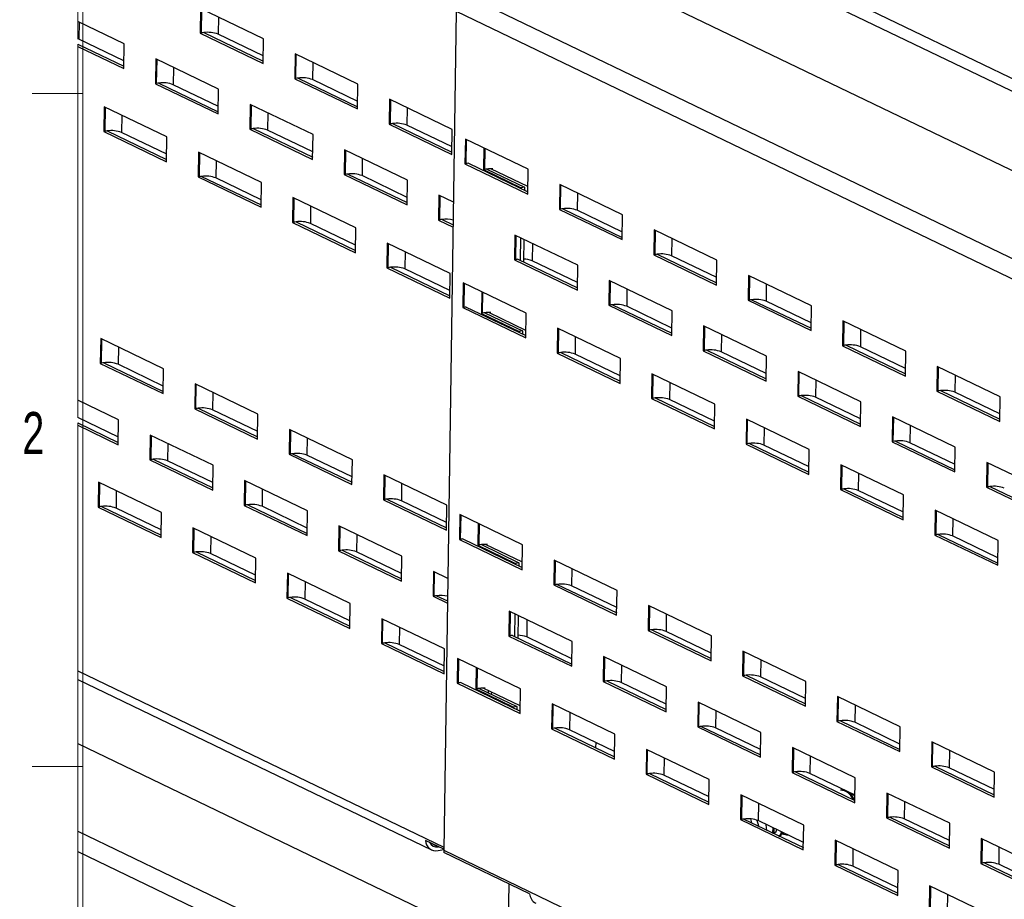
# Paper-space layout 'Sheet3' of a CAD drawing. Header units: inches. Extents: x 0.5 to 19.2, y -4 to 10.7.
# Tile 9 of 27: x 0.5 to 2.9, y 6.9 to 9. Entities that reach past the tile are written whole.
import ezdxf

# ---------------------------------------------------------------- set-up
doc = ezdxf.new("R2010")
doc.units = ezdxf.units.IN
doc.header["$MEASUREMENT"] = 0
doc.styles.add('SLDTEXTSTYLE0', font='TXT', dxfattribs={"width": 0.7})

psp = doc.layouts.new('Sheet3')

# ---------------------------------------------------------------- linework, layer by layer
at = {"color": 7, "linetype": 'Continuous', "lineweight": 18}
for p, q in [((0.6262516, 10.5170732), (0.6262516, 0.5170732)), ((0.6139185, 10.3484755), (0.6139185, 8.986197)), ((0.6139185, 8.9731506), (0.6139185, 8.0481294)), ((0.5012516, 8.8504065), (0.6262516, 8.8504065)), ((0.6139185, 8.0348932), (0.6139185, 6.4455612)), ((0.5012516, 7.1837398), (0.6262516, 7.1837398))]:
    psp.add_line(p, q, dxfattribs=at)
at = {"color": 7, "linetype": 'Continuous', "lineweight": 25}
for p, q in [((1.8157204, 9.4236798), (4.7840405, 7.9936437)), ((1.8218515, 9.3886161), (4.7901717, 7.9585799)), ((1.7156391, 9.2433435), (5.108005, 7.6090164)), ((1.5689275, 9.0967891), (4.9612934, 7.4624622)), ((0.9180433, 9.0614822), (0.9171298, 8.9999683)), ((1.0736826, 8.9865006), (0.9180433, 9.0614822)), ((1.5509968, 9.0549016), (1.5201318, 6.9764725)), ((1.5509968, 9.0549016), (4.9433627, 7.4205748)), ((0.7288079, 8.9740757), (0.6139185, 9.0294256)), ((0.9171298, 8.9999683), (0.9202468, 9.000613)), ((0.9171298, 8.9999683), (1.072769, 8.9249867)), ((0.9257515, 9.0014936), (1.0728528, 8.9306253)), ((1.073048, 8.9437674), (0.9612929, 8.9976072)), ((0.6164183, 8.9851827), (0.6139185, 8.986197)), ((0.6139185, 8.9731506), (0.7279782, 8.9182005)), ((0.7281733, 8.9313428), (0.6164183, 8.9851827)), ((0.7278944, 8.9125618), (0.7288079, 8.9740757)), ((1.072769, 8.9249867), (1.0736826, 8.9865006)), ((0.6139185, 8.9674717), (0.7278944, 8.9125618)), ((1.1517693, 8.948881), (1.1508558, 8.8873671)), ((1.3074086, 8.8738994), (1.1517693, 8.948881)), ((0.8068946, 8.9364565), (0.8059811, 8.8749422)), ((0.9625339, 8.8614746), (0.8068946, 8.9364565)), ((0.8059811, 8.8749422), (0.8090981, 8.875587)), ((0.8059811, 8.8749422), (0.9616205, 8.7999606)), ((0.8146028, 8.8764678), (0.9617041, 8.8055993)), ((1.1508558, 8.8873671), (1.1539728, 8.8880118)), ((1.1508558, 8.8873671), (1.3064951, 8.8123852)), ((1.1594775, 8.8888924), (1.3065788, 8.8180239)), ((1.306774, 8.8311663), (1.1950189, 8.8850061)), ((1.3064951, 8.8123852), (1.3074086, 8.8738994)), ((0.9618993, 8.8187417), (0.8501442, 8.8725815)), ((0.9616205, 8.7999606), (0.9625339, 8.8614746)), ((1.3854953, 8.8362799), (1.3845818, 8.7747657)), ((1.5411346, 8.761298), (1.3854953, 8.8362799)), ((0.6790301, 8.8180477), (0.6781166, 8.7565337)), ((0.8346694, 8.7430661), (0.6790301, 8.8180477)), ((1.0406207, 8.823855), (1.0397072, 8.7623411)), ((1.1962599, 8.7488734), (1.0406207, 8.823855)), ((1.3932035, 8.7762913), (1.5403048, 8.7054227)), ((0.6781166, 8.7565337), (0.6812336, 8.7571785)), ((0.6781166, 8.7565337), (0.8337559, 8.6815519)), ((0.6867383, 8.758059), (0.8338396, 8.6871908)), ((0.8340348, 8.7003329), (0.7222797, 8.7541727)), ((1.0397072, 8.7623411), (1.0428242, 8.7629858)), ((1.0397072, 8.7623411), (1.1953464, 8.6873592)), ((1.0483289, 8.7638664), (1.1954302, 8.6929982)), ((1.1956253, 8.7061402), (1.0838703, 8.7599801)), ((1.3845818, 8.7747657), (1.3876988, 8.7754104)), ((1.3845818, 8.7747657), (1.5402211, 8.6997841)), ((1.5405, 8.7185651), (1.4287449, 8.7724049)), ((1.5402211, 8.6997841), (1.5411346, 8.761298)), ((0.8337559, 8.6815519), (0.8346694, 8.7430661)), ((1.1953464, 8.6873592), (1.1962599, 8.7488734)), ((1.5733526, 8.7378944), (1.5724392, 8.6763802)), ((1.7289919, 8.6629125), (1.5733526, 8.7378944)), ((0.9127562, 8.7054465), (0.9118427, 8.6439323)), ((1.0683954, 8.6304646), (0.9127562, 8.7054465)), ((1.2743467, 8.7112539), (1.2734332, 8.6497396)), ((1.4299859, 8.636272), (1.2743467, 8.7112539)), ((1.6191051, 8.7158524), (1.6183078, 8.6621645)), ((1.5724392, 8.6763802), (1.5755561, 8.6770249)), ((1.5724392, 8.6763802), (1.7280784, 8.6013986)), ((1.5810608, 8.6779058), (1.7281621, 8.6070372)), ((1.6183078, 8.6621645), (1.6214248, 8.6628092)), ((1.6183078, 8.6621645), (1.7116385, 8.6172008)), ((1.6269295, 8.6636898), (1.7198855, 8.6189068)), ((1.7283573, 8.6201796), (1.636867, 8.6642565)), ((1.7280784, 8.6013986), (1.7289919, 8.6629125)), ((0.9118427, 8.6439323), (0.9149596, 8.6445773)), ((0.9118427, 8.6439323), (1.0674819, 8.5689507)), ((0.9204643, 8.6454579), (1.0675657, 8.5745894)), ((1.0677608, 8.5877317), (0.9560058, 8.6415716)), ((1.0674819, 8.5689507), (1.0683954, 8.6304646)), ((1.2734332, 8.6497396), (1.2765502, 8.6503844)), ((1.2734332, 8.6497396), (1.4290724, 8.574758)), ((1.2820548, 8.6512652), (1.4291562, 8.5803967)), ((1.4293513, 8.5935391), (1.3175963, 8.6473789)), ((1.4290724, 8.574758), (1.4299859, 8.636272)), ((1.7116385, 8.6172008), (1.7116061, 8.6150135)), ((1.7198855, 8.6189068), (1.7116385, 8.6172008)), ((1.7198855, 8.6189068), (1.7197693, 8.6110805)), ((1.8070786, 8.6252929), (1.8061652, 8.563779)), ((1.9627179, 8.5503113), (1.8070786, 8.6252929)), ((1.1464821, 8.5928451), (1.1455686, 8.5313311)), ((1.3021214, 8.5178635), (1.1464821, 8.5928451)), ((1.5080727, 8.5986524), (1.5071592, 8.5371385)), ((1.5439646, 8.5813609), (1.5080727, 8.5986524)), ((1.8061652, 8.563779), (1.8092821, 8.5644237)), ((1.8061652, 8.563779), (1.9618044, 8.4887971)), ((1.8147868, 8.5653043), (1.9618882, 8.4944361)), ((1.9620833, 8.5075782), (1.8503282, 8.561418)), ((1.1541903, 8.5328564), (1.3012916, 8.4619882)), ((1.5071592, 8.5371385), (1.5102762, 8.5377832)), ((1.5071592, 8.5371385), (1.5430511, 8.519847)), ((1.5157808, 8.5386638), (1.5431349, 8.5254857)), ((1.9618044, 8.4887971), (1.9627179, 8.5503113)), ((1.1455686, 8.5313311), (1.1486856, 8.5319759)), ((1.1455686, 8.5313311), (1.3012079, 8.4563495)), ((1.3014868, 8.4751303), (1.1897317, 8.5289701)), ((1.3012079, 8.4563495), (1.3021214, 8.5178635)), ((2.0408047, 8.5126918), (2.0398911, 8.4511776)), ((2.1964439, 8.4377099), (2.0408047, 8.5126918)), ((1.69593, 8.5002669), (1.6950165, 8.438753)), ((1.8515693, 8.4252853), (1.69593, 8.5002669)), ((1.7098028, 8.4935837), (1.7089731, 8.4377081)), ((1.7179661, 8.4896507), (1.7171363, 8.4337755)), ((1.3802081, 8.4802439), (1.3792947, 8.41873)), ((1.5358474, 8.4052623), (1.3802081, 8.4802439)), ((1.6950165, 8.438753), (1.6981335, 8.4393977)), ((1.6950165, 8.438753), (1.8506558, 8.3637712)), ((1.7036382, 8.4402783), (1.8507395, 8.3694099)), ((1.8509347, 8.3825521), (1.7391796, 8.436392)), ((2.0398911, 8.4511776), (2.0430081, 8.4518223)), ((2.0398911, 8.4511776), (2.1955304, 8.376196)), ((2.0485128, 8.4527032), (2.1956141, 8.3818346)), ((2.1958093, 8.394977), (2.0840542, 8.4488168)), ((2.1955304, 8.376196), (2.1964439, 8.4377099)), ((1.3792947, 8.41873), (1.3824116, 8.4193747)), ((1.3792947, 8.41873), (1.5349339, 8.3437481)), ((1.3879163, 8.4202553), (1.5350176, 8.3493869)), ((1.5352128, 8.3625291), (1.4234577, 8.416369)), ((1.8506558, 8.3637712), (1.8515693, 8.4252853)), ((1.5349339, 8.3437481), (1.5358474, 8.4052623)), ((1.929656, 8.3876658), (1.9287425, 8.3261517)), ((2.0852953, 8.312684), (1.929656, 8.3876658)), ((2.2745306, 8.4000903), (2.2736171, 8.3385764)), ((2.4301699, 8.3251087), (2.2745306, 8.4000903)), ((1.5680655, 8.3818584), (1.567152, 8.3203443)), ((1.7237047, 8.3068767), (1.5680655, 8.3818584)), ((1.6138179, 8.3598164), (1.6130206, 8.3061285)), ((2.2736171, 8.3385764), (2.2767341, 8.3392211)), ((2.2736171, 8.3385764), (2.4292564, 8.2635947)), ((2.2822388, 8.3401019), (2.4293402, 8.2692335)), ((1.567152, 8.3203443), (1.570269, 8.3209891)), ((1.567152, 8.3203443), (1.7227912, 8.2453626)), ((1.5757736, 8.3218698), (1.722875, 8.2510014)), ((1.9287425, 8.3261517), (1.9318595, 8.3267964)), ((1.9287425, 8.3261517), (2.0843817, 8.2511699)), ((1.9373642, 8.3276771), (2.0844655, 8.2568088)), ((2.0846607, 8.269951), (1.9729056, 8.3237908)), ((2.4295353, 8.2823757), (2.3177802, 8.3362155)), ((2.4292564, 8.2635947), (2.4301699, 8.3251087)), ((1.6130206, 8.3061285), (1.6161376, 8.3067734)), ((1.6130206, 8.3061285), (1.7063514, 8.261165)), ((1.6216423, 8.307654), (1.7145984, 8.262871)), ((1.7230701, 8.2641436), (1.6315798, 8.3082206)), ((1.7227912, 8.2453626), (1.7237047, 8.3068767)), ((2.0843817, 8.2511699), (2.0852953, 8.312684)), ((1.8017915, 8.2692571), (1.800878, 8.207743)), ((1.9574307, 8.1942754), (1.8017915, 8.2692571)), ((2.163382, 8.2750645), (2.1624685, 8.2135504)), ((2.3190212, 8.2000827), (2.163382, 8.2750645)), ((2.5082566, 8.2874892), (2.5073431, 8.2259751)), ((2.6638959, 8.2125074), (2.5082566, 8.2874892)), ((0.6705042, 8.2439166), (0.6695907, 8.1824026)), ((0.8261435, 8.1689349), (0.6705042, 8.2439166)), ((1.7063514, 8.261165), (1.7063189, 8.2589775)), ((1.7145984, 8.262871), (1.7063514, 8.261165)), ((1.7145984, 8.262871), (1.7144822, 8.2550447)), ((2.5073431, 8.2259751), (2.5104601, 8.2266198)), ((2.5073431, 8.2259751), (2.6629824, 8.1509934)), ((2.5159648, 8.2275006), (2.6630661, 8.1566322)), ((2.6632613, 8.1697744), (2.5515062, 8.2236142)), ((1.800878, 8.207743), (1.803995, 8.2083879)), ((1.800878, 8.207743), (1.9565172, 8.1327613)), ((1.8094997, 8.2092685), (1.956601, 8.1384001)), ((1.9567961, 8.1515423), (1.8450411, 8.2053822)), ((1.9565172, 8.1327613), (1.9574307, 8.1942754)), ((2.1624685, 8.2135504), (2.1655855, 8.2141953)), ((2.1624685, 8.2135504), (2.3181078, 8.1385686)), ((2.1710902, 8.2150758), (2.3181915, 8.1442075)), ((2.3183867, 8.1573497), (2.2066316, 8.2111895)), ((2.3181078, 8.1385686), (2.3190212, 8.2000827)), ((2.6629824, 8.1509934), (2.6638959, 8.2125074)), ((0.6695907, 8.1824026), (0.6727077, 8.1830473)), ((0.6695907, 8.1824026), (0.82523, 8.1074208)), ((0.6782124, 8.183928), (0.8253137, 8.1130596)), ((0.8255089, 8.1262019), (0.7137538, 8.1800417)), ((0.82523, 8.1074208), (0.8261435, 8.1689349)), ((2.7419827, 8.1748879), (2.7410692, 8.1133738)), ((2.8976219, 8.0999061), (2.7419827, 8.1748879)), ((2.0355175, 8.1566558), (2.034604, 8.0951419)), ((2.1911567, 8.0816741), (2.0355175, 8.1566558)), ((2.397108, 8.1624632), (2.3961945, 8.1009492)), ((2.5527472, 8.0874814), (2.397108, 8.1624632)), ((0.9042302, 8.1313153), (0.9033167, 8.0698013)), ((1.0598695, 8.0563336), (0.9042302, 8.1313153)), ((2.034604, 8.0951419), (2.0377209, 8.0957866)), ((2.034604, 8.0951419), (2.1902432, 8.0201601)), ((2.0432256, 8.0966673), (2.190327, 8.0257988)), ((2.3961945, 8.1009492), (2.3993115, 8.101594)), ((2.3961945, 8.1009492), (2.5518337, 8.0259675)), ((2.4048162, 8.1024745), (2.5519175, 8.0316062)), ((2.5521127, 8.0447484), (2.4403576, 8.0985882)), ((2.7410692, 8.1133738), (2.7441862, 8.1140187)), ((2.7410692, 8.1133738), (2.8967084, 8.0383922)), ((2.7496908, 8.1148993), (2.8967922, 8.0440309)), ((2.8969873, 8.0571731), (2.7852323, 8.1110129)), ((2.8967084, 8.0383922), (2.8976219, 8.0999061)), ((0.7149737, 8.0424833), (0.6139185, 8.0911683)), ((0.9033167, 8.0698013), (0.9064337, 8.0704461)), ((0.9033167, 8.0698013), (1.058956, 7.9948195)), ((0.9119384, 8.0713267), (1.0590397, 8.0004583)), ((2.1905221, 8.0389412), (2.0787671, 8.0927809)), ((2.1902432, 8.0201601), (2.1911567, 8.0816741)), ((2.5518337, 8.0259675), (2.5527472, 8.0874814)), ((0.7143391, 7.9997502), (0.6139185, 8.0481294)), ((1.0592349, 8.0136006), (0.9474798, 8.0674404)), ((1.058956, 7.9948195), (1.0598695, 8.0563336)), ((2.630834, 8.049862), (2.6299205, 7.9883479)), ((2.7864733, 7.9748803), (2.630834, 8.049862)), ((0.6139185, 8.0348932), (0.7141439, 7.986608)), ((0.6139185, 8.0292142), (0.7140602, 7.9809694)), ((0.7140602, 7.9809694), (0.7149737, 8.0424833)), ((2.2692435, 8.0440547), (2.26833, 7.9825406)), ((2.4248827, 7.9690729), (2.2692435, 8.0440547)), ((0.7930604, 8.0048639), (0.7921469, 7.9433498)), ((0.9486996, 7.9298821), (0.7930604, 8.0048639)), ((1.1379562, 8.018714), (1.1370427, 7.9572001)), ((1.2935955, 7.9437323), (1.1379562, 8.018714)), ((2.26833, 7.9825406), (2.2714469, 7.9831853)), ((2.26833, 7.9825406), (2.4239692, 7.9075588)), ((2.2769516, 7.984066), (2.424053, 7.9131975)), ((2.4242481, 7.9263399), (2.3124931, 7.9801797)), ((2.6299205, 7.9883479), (2.6330375, 7.9889927)), ((2.6299205, 7.9883479), (2.7855598, 7.9133662)), ((2.6385422, 7.9898734), (2.7856435, 7.9190049)), ((2.7858387, 7.9321472), (2.6740836, 7.9859871)), ((2.7855598, 7.9133662), (2.7864733, 7.9748803)), ((1.1370427, 7.9572001), (1.1401597, 7.9578448)), ((1.1370427, 7.9572001), (1.292682, 7.8822184)), ((1.1456644, 7.9587256), (1.2927657, 7.887857)), ((1.2929609, 7.9009994), (1.1812058, 7.9548391)), ((2.4239692, 7.9075588), (2.4248827, 7.9690729)), ((0.7921469, 7.9433498), (0.7952639, 7.9439945)), ((0.7921469, 7.9433498), (0.9477861, 7.8683681)), ((0.8007686, 7.9448753), (0.9478699, 7.8740067)), ((0.9480651, 7.8871491), (0.83631, 7.9409888)), ((0.9477861, 7.8683681), (0.9486996, 7.9298821)), ((1.292682, 7.8822184), (1.2935955, 7.9437323)), ((2.5029694, 7.9314534), (2.502056, 7.8699393)), ((2.6586087, 7.8564716), (2.5029694, 7.9314534)), ((2.86456, 7.9372607), (2.8636465, 7.8757466)), ((3.0201993, 7.862279), (2.86456, 7.9372607)), ((1.3716822, 7.9061129), (1.3707687, 7.8445988)), ((1.5273215, 7.8311311), (1.3716822, 7.9061129)), ((0.665217, 7.8878808), (0.6643036, 7.8263667)), ((0.8208563, 7.8128991), (0.665217, 7.8878808)), ((1.0267864, 7.8922626), (1.0258729, 7.8307485)), ((1.1824256, 7.8172808), (1.0267864, 7.8922626)), ((2.8636465, 7.8757466), (2.8667635, 7.8763914)), ((2.8636465, 7.8757466), (3.0192857, 7.8007649)), ((2.8722682, 7.8772721), (3.0193695, 7.8064037)), ((2.502056, 7.8699393), (2.5051729, 7.870584)), ((2.502056, 7.8699393), (2.6576953, 7.7949575)), ((2.5106776, 7.8714647), (2.6577789, 7.8005964)), ((2.6579742, 7.8137386), (2.5462191, 7.8675784)), ((2.6576953, 7.7949575), (2.6586087, 7.8564716)), ((0.6643036, 7.8263667), (0.6674205, 7.8270115)), ((0.6643036, 7.8263667), (0.8199428, 7.751385)), ((0.6729252, 7.8278922), (0.8200266, 7.7570238)), ((1.0258729, 7.8307485), (1.0289899, 7.8313932)), ((1.0258729, 7.8307485), (1.1815122, 7.7557668)), ((1.0344945, 7.832274), (1.1815959, 7.7614054)), ((1.1817911, 7.7745478), (1.070036, 7.8283876)), ((1.3707687, 7.8445988), (1.3738857, 7.8452435)), ((1.3707687, 7.8445988), (1.526408, 7.7696171)), ((1.3793904, 7.8461243), (1.5264917, 7.7752557)), ((1.5266869, 7.7883981), (1.4149318, 7.8422379)), ((1.526408, 7.7696171), (1.5273215, 7.8311311)), ((0.8202217, 7.770166), (0.7084667, 7.8240059)), ((0.8199428, 7.751385), (0.8208563, 7.8128991)), ((1.1815122, 7.7557668), (1.1824256, 7.8172808)), ((1.5595395, 7.8077272), (1.5586261, 7.7462133)), ((1.7151788, 7.7327456), (1.5595395, 7.8077272)), ((2.7366955, 7.8188521), (2.735782, 7.757338)), ((2.8923347, 7.7438703), (2.7366955, 7.8188521)), ((1.2605124, 7.7796613), (1.2595989, 7.7181472)), ((1.4161517, 7.7046795), (1.2605124, 7.7796613)), ((1.605292, 7.7856854), (1.6044947, 7.7319975)), ((0.898943, 7.7752795), (0.8980295, 7.7137654)), ((1.0545823, 7.7002978), (0.898943, 7.7752795)), ((2.735782, 7.757338), (2.738899, 7.7579827)), ((2.735782, 7.757338), (2.8914212, 7.6823562)), ((2.7444037, 7.7588634), (2.891505, 7.6879951)), ((2.8917001, 7.7011373), (2.7799451, 7.7549771)), ((1.5586261, 7.7462133), (1.561743, 7.746858)), ((1.5586261, 7.7462133), (1.7142653, 7.6712316)), ((1.5672477, 7.7477388), (1.7143491, 7.6768702)), ((1.6044947, 7.7319975), (1.6076117, 7.7326422)), ((1.6044947, 7.7319975), (1.6978254, 7.687034)), ((1.6131164, 7.733523), (1.7060725, 7.6887398)), ((1.7145442, 7.6900126), (1.6230539, 7.7340895)), ((1.7142653, 7.6712316), (1.7151788, 7.7327456)), ((2.8914212, 7.6823562), (2.8923347, 7.7438703)), ((0.8980295, 7.7137654), (0.9011465, 7.7144102)), ((0.8980295, 7.7137654), (1.0536688, 7.6387837)), ((0.9066512, 7.7152909), (1.0537525, 7.6444225)), ((1.0539477, 7.6575647), (0.9421926, 7.7114046)), ((1.2595989, 7.7181472), (1.2627159, 7.7187919)), ((1.2595989, 7.7181472), (1.4152382, 7.6431655)), ((1.2682206, 7.7196727), (1.4153219, 7.6488043)), ((1.4155171, 7.6619465), (1.303762, 7.7157863)), ((1.4152382, 7.6431655), (1.4161517, 7.7046795)), ((1.0536688, 7.6387837), (1.0545823, 7.7002978)), ((1.6978254, 7.687034), (1.697793, 7.6848465)), ((1.7060725, 7.6887398), (1.6978254, 7.687034)), ((1.7060725, 7.6887398), (1.7059562, 7.6809137)), ((1.7932656, 7.6951261), (1.7923521, 7.633612)), ((1.9489048, 7.6201443), (1.7932656, 7.6951261)), ((1.132669, 7.6626782), (1.1317555, 7.6011641)), ((1.2883083, 7.5876965), (1.132669, 7.6626782)), ((1.4942384, 7.66706), (1.4933249, 7.6055459)), ((1.5301304, 7.6497685), (1.4942384, 7.66706)), ((1.7923521, 7.633612), (1.795469, 7.6342567)), ((1.7923521, 7.633612), (1.9479913, 7.5586303)), ((1.8009737, 7.6351375), (1.9480751, 7.5642689)), ((1.9482702, 7.5774113), (1.8365152, 7.6312511)), ((1.4933249, 7.6055459), (1.4964419, 7.6061908)), ((1.5019466, 7.6070714), (1.5293006, 7.5938932)), ((1.9479913, 7.5586303), (1.9489048, 7.6201443)), ((1.1317555, 7.6011641), (1.1348725, 7.601809)), ((1.1317555, 7.6011641), (1.2873948, 7.5261825)), ((1.1403772, 7.6026896), (1.2874785, 7.5318212)), ((1.2876737, 7.5449634), (1.1759186, 7.5988033)), ((1.2873948, 7.5261825), (1.2883083, 7.5876965)), ((1.4933249, 7.6055459), (1.5292169, 7.5882544)), ((2.0269916, 7.5825248), (2.0260781, 7.5210107)), ((2.1826308, 7.507543), (2.0269916, 7.5825248)), ((1.6820957, 7.5686745), (1.6811822, 7.5071604)), ((1.837735, 7.4936927), (1.6820957, 7.5686745)), ((1.6959685, 7.5619911), (1.6951388, 7.5061157)), ((1.7041318, 7.5580583), (1.7033021, 7.5021829)), ((1.366395, 7.5500769), (1.3654816, 7.488563)), ((1.5220343, 7.4750953), (1.366395, 7.5500769)), ((1.6898039, 7.5086859), (1.8369052, 7.4378175)), ((2.0260781, 7.5210107), (2.0291951, 7.5216554)), ((2.0260781, 7.5210107), (2.1817173, 7.446029)), ((2.0346997, 7.5225362), (2.1818011, 7.4516678)), ((2.1819962, 7.46481), (2.0702412, 7.5186498)), ((1.3654816, 7.488563), (1.3685985, 7.4892077)), ((1.3654816, 7.488563), (1.5211208, 7.4135812)), ((1.3741032, 7.4900884), (1.5212046, 7.4192199)), ((1.5213997, 7.4323623), (1.4096446, 7.486202)), ((1.6811822, 7.5071604), (1.6842992, 7.5078053)), ((1.6811822, 7.5071604), (1.8368215, 7.4321787)), ((1.8371004, 7.4509597), (1.7253453, 7.5047995)), ((1.8368215, 7.4321787), (1.837735, 7.4936927)), ((2.1817173, 7.446029), (2.1826308, 7.507543)), ((1.5211208, 7.4135812), (1.5220343, 7.4750953)), ((2.2607176, 7.4699235), (2.2598041, 7.4084094)), ((2.4163568, 7.3949417), (2.2607176, 7.4699235)), ((1.5542524, 7.4516914), (1.5533389, 7.3901775)), ((1.7098916, 7.3767097), (1.5542524, 7.4516914)), ((1.9158217, 7.4560732), (1.9149082, 7.3945592)), ((2.071461, 7.3810914), (1.9158217, 7.4560732)), ((1.6000048, 7.4296494), (1.5992076, 7.3759617)), ((0.6139185, 7.3995101), (1.4896221, 6.9776258)), ((1.5533389, 7.3901775), (1.5564559, 7.3908222)), ((1.5533389, 7.3901775), (1.7089781, 7.3151957)), ((1.5619606, 7.3917029), (1.7090619, 7.3208344)), ((1.9149082, 7.3945592), (1.9180252, 7.395204)), ((1.9149082, 7.3945592), (2.0705475, 7.3195775)), ((1.9235299, 7.3960846), (2.0706312, 7.3252162)), ((2.0708264, 7.3383584), (1.9590713, 7.3921982)), ((2.2598041, 7.4084094), (2.2629211, 7.4090543)), ((2.2598041, 7.4084094), (2.4154433, 7.3334277)), ((2.2684257, 7.4099349), (2.4155271, 7.3390665)), ((2.4157222, 7.3522087), (2.3039672, 7.4060485)), ((2.4154433, 7.3334277), (2.4163568, 7.3949417)), ((1.5992076, 7.3759617), (1.6023245, 7.3766064)), ((1.5992076, 7.3759617), (1.6925383, 7.3309982)), ((1.6078292, 7.3774871), (1.7007853, 7.332704)), ((1.709257, 7.3339768), (1.6177667, 7.3780537)), ((1.6296146, 7.3723457), (1.6295357, 7.3670296)), ((1.6377779, 7.368413), (1.637699, 7.363097)), ((1.7089781, 7.3151957), (1.7098916, 7.3767097)), ((2.0705475, 7.3195775), (2.071461, 7.3810914)), ((1.7879784, 7.3390903), (1.7870649, 7.2775762)), ((1.9436176, 7.2641085), (1.7879784, 7.3390903)), ((2.1495477, 7.343472), (2.1486342, 7.2819579)), ((2.305187, 7.2684903), (2.1495477, 7.343472)), ((2.4944436, 7.3573222), (2.4935301, 7.2958082)), ((2.6500828, 7.2823406), (2.4944436, 7.3573222)), ((1.6925383, 7.3309982), (1.6925058, 7.3288107)), ((1.7007853, 7.332704), (1.6925383, 7.3309982)), ((1.7007853, 7.332704), (1.7006691, 7.3248778)), ((2.4935301, 7.2958082), (2.496647, 7.296453)), ((2.4935301, 7.2958082), (2.6491693, 7.2208265)), ((2.5021517, 7.2973337), (2.6492531, 7.2264652)), ((2.6494482, 7.2396075), (2.5376932, 7.2934472)), ((1.7870649, 7.2775762), (1.7901819, 7.2782209)), ((1.7870649, 7.2775762), (1.9427041, 7.2025944)), ((1.7956866, 7.2791016), (1.9427879, 7.2082331)), ((1.942983, 7.2213755), (1.831228, 7.2752153)), ((2.1486342, 7.2819579), (2.1517512, 7.2826027)), ((2.1486342, 7.2819579), (2.3042735, 7.2069762)), ((2.1572559, 7.2834834), (2.3043572, 7.2126149)), ((2.3045524, 7.2257572), (2.1927973, 7.2795971)), ((2.3042735, 7.2069762), (2.305187, 7.2684903)), ((2.6491693, 7.2208265), (2.6500828, 7.2823406)), ((0.6139185, 7.2411716), (1.6782918, 6.7283926)), ((1.896806, 7.2303857), (1.8970011, 7.2435279)), ((1.9427041, 7.2025944), (1.9436176, 7.2641085)), ((2.7281696, 7.244721), (2.727256, 7.1832069)), ((2.8838088, 7.1697393), (2.7281696, 7.244721)), ((2.0217044, 7.226489), (2.0207909, 7.1649749)), ((2.1773437, 7.1515072), (2.0217044, 7.226489)), ((2.3832737, 7.2308707), (2.3823602, 7.1693566)), ((2.538913, 7.155889), (2.3832737, 7.2308707)), ((2.3823602, 7.1693566), (2.3854772, 7.1700014)), ((2.3823602, 7.1693566), (2.5379995, 7.0943749)), ((2.3909819, 7.1708821), (2.5380832, 7.1000137)), ((2.727256, 7.1832069), (2.730373, 7.1838517)), ((2.727256, 7.1832069), (2.8828953, 7.1082252)), ((2.7358777, 7.1847324), (2.882979, 7.113864)), ((2.8831743, 7.1270063), (2.7714191, 7.1808461)), ((2.8828953, 7.1082252), (2.8838088, 7.1697393)), ((2.0207909, 7.1649749), (2.0239079, 7.1656196)), ((2.0207909, 7.1649749), (2.1764302, 7.0899931)), ((2.0294126, 7.1665003), (2.1765139, 7.0956319)), ((2.176709, 7.1087742), (2.064954, 7.162614)), ((2.1764302, 7.0899931), (2.1773437, 7.1515072)), ((2.5382784, 7.1131559), (2.4265233, 7.1669958)), ((2.5379995, 7.0943749), (2.538913, 7.155889)), ((2.5048635, 7.1259268), (2.5019999, 7.1253345)), ((2.2554304, 7.1138877), (2.2545169, 7.0523736)), ((2.4110696, 7.0389059), (2.2554304, 7.1138877)), ((2.6169998, 7.1182694), (2.6160863, 7.0567553)), ((2.772639, 7.0432877), (2.6169998, 7.1182694)), ((2.2545169, 7.0523736), (2.2576339, 7.0530184)), ((2.2545169, 7.0523736), (2.4101561, 6.9773919)), ((2.2631386, 7.053899), (2.4102399, 6.9830307)), ((2.2829515, 7.0443539), (2.2799885, 7.0542062)), ((2.2954708, 7.0513124), (2.2987974, 7.0367198)), ((2.4104351, 6.9961729), (2.29868, 7.0500127)), ((2.6160863, 7.0567553), (2.6192032, 7.0574002)), ((2.6160863, 7.0567553), (2.7717255, 6.9817737)), ((2.6247079, 7.0582808), (2.7718093, 6.9874124)), ((2.7720044, 7.0005546), (2.6602494, 7.0543945)), ((2.3344895, 7.032761), (2.3339575, 7.0197809)), ((2.3372737, 7.0314196), (2.3368343, 7.0206977)), ((2.4101561, 6.9773919), (2.4110696, 7.0389059)), ((2.7717255, 6.9817737), (2.772639, 7.0432877)), ((1.52017, 6.9790419), (1.4744516, 7.0010675)), ((2.3349584, 7.0192987), (2.3386534, 7.020063)), ((2.3697063, 7.0142325), (2.3719748, 7.0147017)), ((2.4891564, 7.0012864), (2.4882429, 6.9397724)), ((2.6447956, 6.9263047), (2.4891564, 7.0012864)), ((2.8507257, 7.0056681), (2.8498122, 6.9441541)), ((3.006365, 6.9306865), (2.8507257, 7.0056681)), ((1.5062222, 6.9758059), (1.5201648, 6.9786901)), ((1.5063628, 6.9852753), (1.5069704, 6.985401)), ((1.5201318, 6.9764725), (4.9124979, 5.3421456)), ((1.7324267, 6.8689016), (1.5204039, 6.971047)), ((2.4882429, 6.9397724), (2.4913599, 6.9404171)), ((2.4882429, 6.9397724), (2.6438821, 6.8647906)), ((2.4968646, 6.9412978), (2.6439659, 6.8704294)), ((2.644161, 6.8835717), (2.532406, 6.9374114)), ((2.6438821, 6.8647906), (2.6447956, 6.9263047)), ((2.8498122, 6.9441541), (2.8529292, 6.9447989)), ((2.8498122, 6.9441541), (3.0054516, 6.8691724)), ((2.8584339, 6.9456796), (3.0055353, 6.8748111)), ((3.0057304, 6.8879534), (2.8939753, 6.9417932)), ((1.6807481, 6.8937985), (1.6782918, 6.7283919)), ((2.7228824, 6.8886851), (2.7219689, 6.8271711)), ((2.8785216, 6.8137034), (2.7228824, 6.8886851))]:
    psp.add_line(p, q, dxfattribs=at)
at = {"color": 8, "linetype": 'Continuous', "lineweight": 25}
for p, q in [((0.9202468, 9.000613), (0.9211286, 9.0599959)), ((0.6170529, 9.0279156), (0.6164183, 8.9851827)), ((0.9619275, 9.0403404), (0.9612929, 8.9976072)), ((1.1539728, 8.8880118), (1.1548546, 8.9473947)), ((0.8090981, 8.875587), (0.80998, 8.9349699)), ((1.1956535, 8.927739), (1.1950189, 8.8850061)), ((0.8507789, 8.9153144), (0.8501442, 8.8725815)), ((1.3876988, 8.7754104), (1.3885806, 8.8347933)), ((0.6812336, 8.7571785), (0.6821155, 8.8165614)), ((1.0428242, 8.7629858), (1.043706, 8.8223687)), ((1.0845049, 8.8027133), (1.0838703, 8.7599801)), ((1.4293795, 8.8151378), (1.4287449, 8.7724049)), ((0.7229143, 8.7969059), (0.7222797, 8.7541727)), ((1.5755561, 8.6770249), (1.576438, 8.7364078)), ((0.9149596, 8.6445773), (0.9158415, 8.7039599)), ((1.2765502, 8.6503844), (1.277432, 8.7097673)), ((1.6214248, 8.6628092), (1.6221904, 8.7143658)), ((0.9566403, 8.6843045), (0.9560058, 8.6415716)), ((1.3182308, 8.6901118), (1.3175963, 8.6473789)), ((1.8092821, 8.5644237), (1.810164, 8.6238066)), ((1.1486856, 8.5319759), (1.1495675, 8.5913588)), ((1.5102762, 8.5377832), (1.511158, 8.5971661)), ((1.8509628, 8.6041512), (1.8503282, 8.561418)), ((1.1903663, 8.5717033), (1.1897317, 8.5289701)), ((2.0430081, 8.4518223), (2.04389, 8.5112052)), ((1.6981335, 8.4393977), (1.6990153, 8.4987806)), ((2.0846888, 8.4915497), (2.0840542, 8.4488168)), ((1.3824116, 8.4193747), (1.3832935, 8.4787576)), ((1.7398142, 8.4791252), (1.7391796, 8.436392)), ((1.4240923, 8.4591019), (1.4234577, 8.416369)), ((1.9318595, 8.3267964), (1.9327413, 8.3861795)), ((2.2767341, 8.3392211), (2.277616, 8.398604)), ((1.570269, 8.3209891), (1.5711508, 8.3803721)), ((1.9735402, 8.3665239), (1.9729056, 8.3237908)), ((2.3184148, 8.3789486), (2.3177802, 8.3362155)), ((1.6161376, 8.3067734), (1.6169032, 8.35833)), ((1.803995, 8.2083879), (1.8048768, 8.2677707)), ((2.1655855, 8.2141953), (2.1664673, 8.273578)), ((2.5104601, 8.2266198), (2.511342, 8.2860027)), ((2.5521409, 8.2663473), (2.5515062, 8.2236142)), ((0.6727077, 8.1830473), (0.6735895, 8.2424302)), ((1.8456757, 8.2481152), (1.8450411, 8.2053822)), ((2.2072662, 8.2539226), (2.2066316, 8.2111895)), ((0.7143884, 8.2227747), (0.7137538, 8.1800417)), ((2.7441862, 8.1140187), (2.745068, 8.1734016)), ((2.0377209, 8.0957866), (2.0386028, 8.1551695)), ((2.3993115, 8.101594), (2.4001933, 8.1609769)), ((2.7858668, 8.153746), (2.7852323, 8.1110129)), ((0.9064337, 8.0704461), (0.9073156, 8.1298289)), ((2.0794017, 8.1355139), (2.0787671, 8.0927809)), ((2.4409922, 8.1413213), (2.4403576, 8.0985882)), ((0.9481144, 8.1101734), (0.9474798, 8.0674404)), ((2.6330375, 7.9889927), (2.6339193, 8.0483756)), ((2.2714469, 7.9831853), (2.2723288, 8.0425682)), ((2.3131277, 8.0229128), (2.3124931, 7.9801797)), ((2.6747182, 8.02872), (2.6740836, 7.9859871)), ((0.7952639, 7.9439945), (0.7961457, 8.0033774)), ((1.1401597, 7.9578448), (1.1410416, 8.0172277)), ((1.1818404, 7.9975721), (1.1812058, 7.9548391)), ((0.8369446, 7.9837218), (0.83631, 7.9409888)), ((2.5051729, 7.870584), (2.5060548, 7.9299669)), ((2.8667635, 7.8763914), (2.8676453, 7.9357743)), ((1.3738857, 7.8452435), (1.3747676, 7.9046264)), ((2.5468537, 7.9103115), (2.5462191, 7.8675784)), ((0.6674205, 7.8270115), (0.6683024, 7.8863944)), ((1.0289899, 7.8313932), (1.0298717, 7.8907761)), ((1.4155664, 7.884971), (1.4149318, 7.8422379)), ((0.7091012, 7.8667389), (0.7084667, 7.8240059)), ((1.0706706, 7.8711207), (1.070036, 7.8283876)), ((1.561743, 7.746858), (1.5626249, 7.8062409)), ((2.738899, 7.7579827), (2.7397808, 7.8173656)), ((1.2627159, 7.7187919), (1.2635977, 7.7781748)), ((1.6076117, 7.7326422), (1.6083773, 7.7841989)), ((2.7805797, 7.7977102), (2.7799451, 7.7549771)), ((0.9011465, 7.7144102), (0.9020284, 7.7737931)), ((0.9428273, 7.7541376), (0.9421926, 7.7114046)), ((1.3043966, 7.7585194), (1.303762, 7.7157863)), ((1.795469, 7.6342567), (1.7963509, 7.6936396)), ((1.1348725, 7.601809), (1.1357544, 7.6611919)), ((1.4964419, 7.6061908), (1.4973237, 7.6655737)), ((1.8371497, 7.6739842), (1.8365152, 7.6312511)), ((1.1765533, 7.6415363), (1.1759186, 7.5988033)), ((1.6842992, 7.5078053), (1.6851811, 7.567188)), ((2.0291951, 7.5216554), (2.0300769, 7.5810383)), ((2.0708757, 7.5613829), (2.0702412, 7.5186498)), ((1.3685985, 7.4892077), (1.3694804, 7.5485906)), ((1.7259799, 7.5475326), (1.7253453, 7.5047995)), ((1.4102792, 7.528935), (1.4096446, 7.486202)), ((2.2629211, 7.4090543), (2.2638029, 7.468437)), ((1.5564559, 7.3908222), (1.5573377, 7.4502051)), ((1.9180252, 7.395204), (1.9189071, 7.4545869)), ((2.3046018, 7.4487816), (2.3039672, 7.4060485)), ((0.6139185, 7.4209377), (1.5202481, 6.9842988)), ((1.6023245, 7.3766064), (1.6030902, 7.4281631)), ((1.9597059, 7.4349313), (1.9590713, 7.3921982)), ((2.1517512, 7.2826027), (2.1526331, 7.3419856)), ((2.496647, 7.296453), (2.4975289, 7.3558359)), ((1.7901819, 7.2782209), (1.7910637, 7.3376038)), ((1.8318626, 7.3179482), (1.831228, 7.2752153)), ((2.1934319, 7.32233), (2.1927973, 7.2795971)), ((2.5383277, 7.3361803), (2.5376932, 7.2934472)), ((2.730373, 7.1838517), (2.7312549, 7.2432346)), ((2.0239079, 7.1656196), (2.0247897, 7.2250025)), ((2.3854772, 7.1700014), (2.3863591, 7.2293843)), ((2.7720538, 7.2235791), (2.7714191, 7.1808461)), ((2.0655886, 7.2053471), (2.064954, 7.162614)), ((2.427158, 7.2097288), (2.4265233, 7.1669958)), ((2.2576339, 7.0530184), (2.2585157, 7.1124013)), ((2.6192032, 7.0574002), (2.6200851, 7.116783)), ((2.6608839, 7.0971275), (2.6602494, 7.0543945)), ((2.2993146, 7.0927458), (2.29868, 7.0500127)), ((0.6139185, 7.0239366), (1.5315807, 6.581838)), ((2.4913599, 6.9404171), (2.4922417, 6.9998)), ((2.8529292, 6.9447989), (2.8538111, 7.0041817)), ((0.6139185, 6.9734108), (1.5136495, 6.5399509)), ((1.4851706, 6.995485), (1.5063628, 6.9852753)), ((2.5330406, 6.9801445), (2.532406, 6.9374114)), ((2.8946099, 6.9845262), (2.8939753, 6.9417932)), ((2.7250858, 6.8278159), (2.7259677, 6.8871988)), ((2.7667666, 6.8675432), (2.766132, 6.8248102))]:
    psp.add_line(p, q, dxfattribs=at)
at = {"color": 7, "linetype": 'Continuous', "lineweight": 25, "flags": 128}
for points in [[(2.5382354, 7.1102594), (2.5371403, 7.1116251), (2.5293626, 7.1165036), (2.5264408, 7.1167327)], [(2.3197498, 7.0266257), (2.3182553, 7.0393995), (2.3180383, 7.0406865)], [(2.3386504, 7.0200933), (2.338717, 7.0200766), (2.3426721, 7.0231143), (2.3439749, 7.025905), (2.3443568, 7.0280072)], [(2.3584434, 7.0212208), (2.355905, 7.0145161), (2.3497596, 7.010107), (2.3496572, 7.0101289)], [(2.3562113, 7.0222961), (2.3530415, 7.0139238), (2.3502589, 7.0119274)], [(2.369702, 7.0142753), (2.3622793, 7.0158588), (2.3580552, 7.0201954)]]:
    psp.add_lwpolyline(points, dxfattribs=at)
at = {"color": 7, "linetype": 'Continuous', "lineweight": 25}
for centre, radius, start, end in [((0.9332167, 8.9371805), 0.0647449, 96.6210769, 101.5559046), ((0.935894, 8.9297889), 0.0724184, 69.4684032, 98.0509917), ((0.8221015, 8.811967), 0.0649352, 96.6312692, 101.5516661), ((0.8247441, 8.8047515), 0.0724299, 69.4707043, 98.0486905), ((1.1669654, 8.8244375), 0.0648884, 96.6265381, 101.5504435), ((1.1696195, 8.8171828), 0.0724233, 69.4693677, 98.0500399), ((1.4006809, 8.7119234), 0.0648007, 96.6261585, 101.5567769), ((1.4033447, 8.7045746), 0.0724301, 69.4707411, 98.0486666), ((0.6942254, 8.6936097), 0.0648828, 96.6263248, 101.5506567), ((0.6968809, 8.6863544), 0.0724184, 69.4684041, 98.0509908), ((1.0558153, 8.6994211), 0.0648786, 96.6261656, 101.550816), ((1.0584714, 8.6921617), 0.0724184, 69.4684041, 98.0509908), ((1.5885591, 8.6134075), 0.0649327, 96.6312111, 101.5517838), ((1.634417, 8.5992375), 0.0648858, 96.626455, 101.5505563), ((1.6369076, 8.5769983), 0.0872639, 86.8509569, 96.5658114), ((0.9279697, 8.5808939), 0.0649987, 96.6307189, 101.5462626), ((0.9306059, 8.5737443), 0.0724271, 69.4701394, 98.049281), ((1.2895319, 8.5868998), 0.0647983, 96.6261421, 101.5569123), ((1.2921964, 8.5795519), 0.0724269, 69.4701026, 98.049305), ((1.8222743, 8.5008525), 0.0648852, 96.626435, 101.5505762), ((1.8249293, 8.4935994), 0.0724186, 69.4684374, 98.050967), ((1.1616549, 8.4685479), 0.0647403, 96.6209027, 101.5560788), ((1.1643328, 8.4611516), 0.0724186, 69.4684295, 98.0509653), ((1.5232456, 8.4743539), 0.0647417, 96.6209931, 101.556048), ((1.5257882, 8.4548675), 0.0843918, 78.0153665, 96.8102808), ((1.7111031, 8.3759676), 0.0647425, 96.6210048, 101.5560102), ((1.7164671, 8.3797747), 0.0610031, 68.1414064, 89.2738377), ((2.0559899, 8.3883377), 0.0647983, 96.6261421, 101.5569123), ((2.0586544, 8.3809898), 0.0724269, 69.4701026, 98.049305), ((1.3954034, 8.3558055), 0.0648832, 96.6263403, 101.5506412), ((1.3980588, 8.3485504), 0.0724186, 69.4684349, 98.0509663), ((2.2897212, 8.275693), 0.064842, 96.6263265, 101.5537511), ((2.2923807, 8.2683911), 0.0724244, 69.4695905, 98.0498171), ((1.5832559, 8.2574612), 0.0648417, 96.6262599, 101.5537283), ((1.9448464, 8.2632687), 0.0648416, 96.6262758, 101.5537422), ((1.9475061, 8.2559664), 0.0724244, 69.4695907, 98.0498169), ((1.6291267, 8.2432215), 0.0648658, 96.6256958, 101.5513155), ((1.6316821, 8.2189241), 0.0892961, 86.9623312, 96.4555749), ((2.1812322, 8.1433667), 0.0724228, 69.4692717, 98.0501359), ((2.5234466, 8.1630949), 0.0648388, 96.6261301, 101.5538284), ((2.5261069, 8.1557917), 0.0724226, 69.4692345, 98.0501603), ((1.8169839, 8.1448366), 0.0648651, 96.6256722, 101.5513391), ((1.8196417, 8.1375594), 0.0724228, 69.4692689, 98.0501355), ((2.1785742, 8.1506453), 0.0648638, 96.625601, 101.5513805), ((0.685695, 8.1195174), 0.0648438, 96.6263203, 101.5536382), ((0.6883543, 8.1122175), 0.0724242, 69.4695537, 98.0498411), ((2.0507273, 8.0321375), 0.0649644, 96.6308978, 101.5490607), ((2.0533673, 8.0249571), 0.0724238, 69.4692353, 98.0497051), ((2.412301, 8.0380394), 0.0648684, 96.6257756, 101.5512059), ((2.4149584, 8.0307675), 0.0724207, 69.4688668, 98.050528), ((2.7571752, 8.0504678), 0.0648647, 96.6257884, 101.5514313), ((2.7598329, 8.0431899), 0.072423, 69.469308, 98.0501124), ((0.9194227, 8.0068952), 0.0648647, 96.6257884, 101.5514313), ((0.9220804, 7.9996174), 0.072423, 69.469308, 98.0501124), ((2.2844343, 7.9196548), 0.0648444, 96.6263429, 101.5536155), ((2.2870935, 7.9123553), 0.0724244, 69.4695905, 98.0498171), ((2.646034, 7.925405), 0.0649023, 96.6285409, 101.5514175), ((2.6486841, 7.9181626), 0.0724244, 69.4696065, 98.0497884), ((1.153166, 7.8941957), 0.0649644, 96.6308978, 101.5490607), ((1.1558061, 7.8870153), 0.0724238, 69.4692353, 98.0497051), ((0.8082618, 7.8803977), 0.0649115, 96.6288903, 101.5510682), ((0.8109105, 7.8731676), 0.0724213, 69.4687344, 98.0501932), ((2.8797507, 7.8128615), 0.0648438, 96.6263203, 101.5536382), ((2.8824101, 7.8055616), 0.0724242, 69.4695537, 98.0498411), ((2.5181602, 7.8070541), 0.0648438, 96.6263203, 101.5536382), ((2.5208195, 7.7997538), 0.0724246, 69.4696272, 98.0497932), ((0.6804087, 7.7634754), 0.06485, 96.6265558, 101.5534027), ((0.6830671, 7.7561812), 0.0724246, 69.4696272, 98.0497932), ((1.0419767, 7.767867), 0.0648401, 96.6263327, 101.5538639), ((1.0446364, 7.760563), 0.0724246, 69.4696272, 98.0497932), ((1.386873, 7.781713), 0.0648444, 96.6263429, 101.5536155), ((1.3895323, 7.7744135), 0.0724244, 69.4695905, 98.0498171), ((2.7518741, 7.6945285), 0.0647673, 96.623407, 101.5565515), ((2.7545457, 7.6871545), 0.0724226, 69.4692354, 98.0501594), ((1.5747405, 7.6832644), 0.0649082, 96.6287866, 101.5512016), ((1.6205986, 7.6691144), 0.0648417, 96.6262599, 101.5537283), ((1.6230955, 7.6468002), 0.087295, 86.8526943, 96.564075), ((0.914133, 7.6508852), 0.0648388, 96.6261301, 101.5538284), ((0.9167933, 7.643582), 0.0724226, 69.4692354, 98.0501594), ((1.2757032, 7.6552614), 0.0648444, 96.6263429, 101.5536155), ((1.2783626, 7.6479635), 0.0724228, 69.4692717, 98.0501359), ((1.8084559, 7.5707294), 0.0648412, 96.62624, 101.5537483), ((1.8111156, 7.5634267), 0.0724244, 69.469588, 98.0498164), ((1.5094311, 7.5426384), 0.0648662, 96.6257315, 101.5513095), ((1.5119536, 7.5232683), 0.0843984, 78.0161087, 96.809542), ((1.1478613, 7.538259), 0.0648638, 96.625601, 101.5513805), ((1.1505193, 7.5309806), 0.0724227, 69.4692609, 98.050134), ((1.6972883, 7.4442533), 0.0648657, 96.6256949, 101.5513164), ((1.7026323, 7.4481794), 0.0610059, 68.1419091, 89.2733355), ((2.0421821, 7.4581273), 0.064842, 96.6263265, 101.5537511), ((2.0448416, 7.4508254), 0.0724244, 69.4695905, 98.0498171), ((1.3815958, 7.4256155), 0.0649069, 96.6287156, 101.5512429), ((1.3842449, 7.4183784), 0.0724237, 69.4692116, 98.0497223), ((1.5694619, 7.327175), 0.0649625, 96.630844, 101.5491442), ((1.9310144, 7.3316514), 0.0648664, 96.6257001, 101.5512814), ((1.9336722, 7.3243773), 0.0724209, 69.4688986, 98.0505026), ((2.2759103, 7.3455016), 0.0648665, 96.625782, 101.5513186), ((2.2785678, 7.3382257), 0.0724228, 69.4692712, 98.0501364), ((1.6153114, 7.3130791), 0.0648412, 96.62624, 101.5537483), ((1.6178683, 7.2887534), 0.0892999, 86.9619634, 96.4548059), ((2.5096542, 7.2327983), 0.06497, 96.6311105, 101.5488479), ((2.5122934, 7.2256233), 0.072424, 69.4692715, 98.0496816), ((1.8031793, 7.2146273), 0.0649082, 96.6287866, 101.5512016), ((1.8058284, 7.2073909), 0.0724244, 69.4695881, 98.0498163), ((2.164749, 7.2190077), 0.0649096, 96.6288967, 101.5511808), ((2.1673978, 7.2117726), 0.0724244, 69.4695905, 98.0498171), ((2.3984637, 7.1064764), 0.0648388, 96.6261301, 101.5538284), ((2.4011238, 7.0991716), 0.0724242, 69.4695547, 98.0498402), ((2.7433595, 7.1203267), 0.0648388, 96.6261301, 101.5538284), ((2.7460196, 7.1130219), 0.0724242, 69.4695537, 98.0498411), ((2.0368952, 7.1020891), 0.0648444, 96.6263429, 101.5536155), ((2.0395544, 7.0947896), 0.0724244, 69.4695909, 98.0498167), ((2.5017987, 7.0929507), 0.0323416, 17.4088613, 89.6360538), ((2.5040687, 7.0922915), 0.033602, 14.546816, 88.6374568), ((2.2706223, 6.9894756), 0.0648566, 96.6260685, 101.5524015), ((2.2732805, 6.9821891), 0.0724236, 69.4694309, 98.0499768), ((2.6321925, 6.9938519), 0.0648622, 96.6262812, 101.5521888), ((2.6348499, 6.9865706), 0.0724238, 69.4694676, 98.0499528), ((1.5010386, 7.0018959), 0.0265999, 181.7846901, 281.2370952), ((1.5021914, 7.0037385), 0.0189285, 204.0228073, 282.7311657), ((1.5613479, 6.9758194), 0.0412213, 179.092152, 186.6484169), ((2.504351, 6.8768629), 0.0648684, 96.6272541, 101.5527043), ((2.5070066, 6.8695895), 0.0724219, 69.4689854, 98.0501758), ((2.865921, 6.8812405), 0.0648726, 96.6274139, 101.5525446), ((2.8685758, 6.8739701), 0.0724231, 69.4692163, 98.0499449), ((1.7613714, 6.8710038), 0.0290209, 184.1539833, 241.6647399)]:
    psp.add_arc(centre, radius, start, end, dxfattribs=at)

# ---------------------------------------------------------------- texts
at = {"color": 7, "linetype": 'Continuous', "lineweight": 0, "insert": (0.5037246, 8.0618626), "char_height": 0.1041667, "attachment_point": 2, "style": 'SLDTEXTSTYLE0'}
psp.add_mtext('2', dxfattribs=at)

doc.saveas('drawing.dxf')
